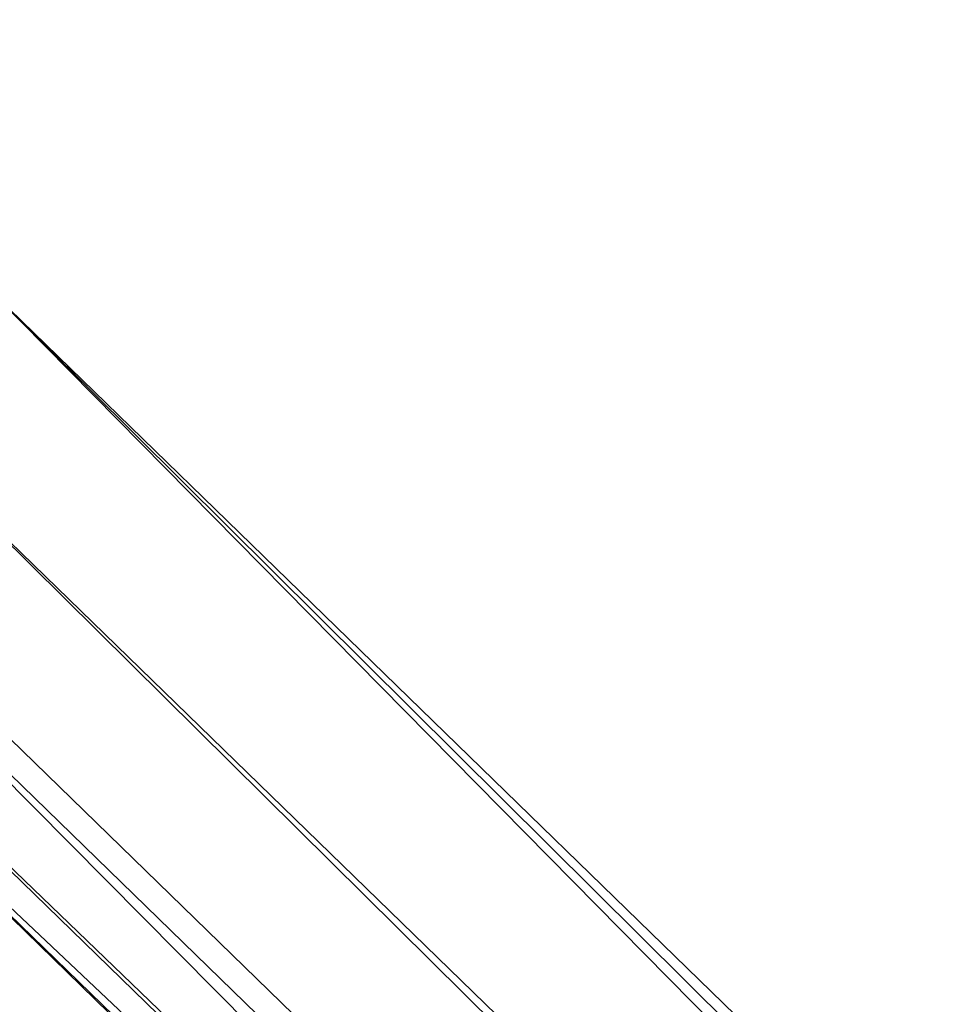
# Model space of a CAD drawing. Header units: millimetres. Extents: x -4 to 636, y -4 to 636.
# Tile 150 of 256: x 81.66 to 83.8, y 99.24 to 101.5. Entities that reach past the tile are written whole.
import ezdxf

# ---------------------------------------------------------------- set-up
doc = ezdxf.new("R2010")
doc.units = ezdxf.units.MM
doc.header["$LTSCALE"] = 25.4
doc.layers.get('0').update_dxf_attribs({"true_color": 0xff5454})

# ---------------------------------------------------------------- blocks, each defined once
blk = doc.blocks.new('AGNES-ROUND-LED-8210-8206-8188-8185.STL')
at = {"color": 7, "true_color": 0xffffff}
mesh = blk.add_polyface(dxfattribs=at)
corners = [(118.0855, 73.6231, 1.9938), (81.7844, 108.4908, 0.089), (118.0855, 73.6231, 0.089), (81.7844, 108.4908, 1.9938)]
mesh.append_faces([[corners[k] for k in face] for face in [(0, 1, 2), (1, 0, 3)]], dxfattribs={"vtx0": -1, "color": 7})
mesh = blk.add_polyface(dxfattribs=at)
corners = [(81.608, 100.8681, -35.2647), (107.1448, 74.9849, -35.1125), (81.0442, 100.3506, -35.1125), (107.646, 75.5633, -35.2647)]
mesh.append_faces([[corners[k] for k in face] for face in [(0, 1, 2), (1, 0, 3)]], dxfattribs={"vtx0": -1, "color": 7})
mesh = blk.add_polyface(dxfattribs=at)
corners = [(107.3954, 75.2741, -34.1886), (81.608, 100.8681, -34.2647), (81.3261, 100.6093, -34.1886), (107.646, 75.5633, -34.2647)]
mesh.append_faces([[corners[k] for k in face] for face in [(0, 1, 2), (1, 0, 3)]], dxfattribs={"vtx0": -1, "color": 7})
mesh = blk.add_polyface(dxfattribs=at)
corners = [(107.183, 75.029, -33.9718), (81.3261, 100.6093, -34.1886), (81.0871, 100.39, -33.9718), (107.3954, 75.2741, -34.1886)]
mesh.append_faces([[corners[k] for k in face] for face in [(0, 1, 2), (1, 0, 3)]], dxfattribs={"vtx0": -1, "color": 7})
mesh = blk.add_polyface(dxfattribs=at)
corners = [(80.9274, 100.2434, -33.6474), (107.183, 75.029, -33.9718), (81.0871, 100.39, -33.9718), (107.041, 74.8651, -33.6474)]
mesh.append_faces([[corners[k] for k in face] for face in [(0, 1, 2), (1, 0, 3)]], dxfattribs={"vtx0": -1, "color": 7})
mesh = blk.add_polyface(dxfattribs=at)
corners = [(81.0442, 100.3506, -35.1125), (106.7199, 74.4946, -34.6789), (80.5661, 99.9118, -34.6789), (107.1448, 74.9849, -35.1125)]
mesh.append_faces([[corners[k] for k in face] for face in [(0, 1, 2), (1, 0, 3)]], dxfattribs={"vtx0": -1, "color": 7})
mesh = blk.add_polyface(dxfattribs=at)
corners = [(80.8713, 100.1919, -33.2647), (107.041, 74.8651, -33.6474), (80.9274, 100.2434, -33.6474), (106.9911, 74.8076, -33.2647)]
mesh.append_faces([[corners[k] for k in face] for face in [(0, 1, 2), (1, 0, 3)]], dxfattribs={"vtx0": -1, "color": 7})
mesh = blk.add_polyface(dxfattribs=at)
corners = [(114.1416, 68.7927, -10.2647), (106.9911, 74.8076, -33.2647), (80.8713, 100.1919, -33.2647)]
mesh.append_faces([[corners[k] for k in face] for face in [(0, 1, 2)]], dxfattribs={"color": 7})
mesh = blk.add_polyface(dxfattribs=at)
corners = [(106.436, 74.1669, -34.0301), (80.5661, 99.9118, -34.6789), (106.7199, 74.4946, -34.6789), (80.2467, 99.6187, -34.0301)]
mesh.append_faces([[corners[k] for k in face] for face in [(0, 1, 2), (1, 0, 3)]], dxfattribs={"vtx0": -1, "color": 7})
mesh = blk.add_polyface(dxfattribs=at)
corners = [(106.3363, 74.0518, -33.2647), (80.2467, 99.6187, -34.0301), (106.436, 74.1669, -34.0301), (80.1346, 99.5158, -33.2647)]
mesh.append_faces([[corners[k] for k in face] for face in [(0, 1, 2), (1, 0, 3)]], dxfattribs={"vtx0": -1, "color": 7})

msp = doc.modelspace()

# ---------------------------------------------------------------- block references
at = {"color": 0}
msp.add_blockref('AGNES-ROUND-LED-8210-8206-8188-8185.STL', (0, 0), dxfattribs=at)

doc.saveas('drawing.dxf')
